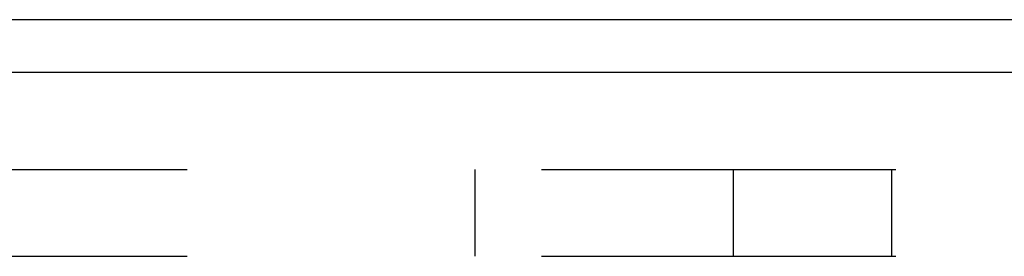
# Model space of a CAD drawing. Header units: inches. Extents: x 0 to 77.3, y 0 to 50.
# Tile 7 of 60: x 7.947 to 9.128, y 30.536 to 30.819. Entities that reach past the tile are written whole.
import ezdxf

# ---------------------------------------------------------------- set-up
doc = ezdxf.new("R2010")
doc.units = ezdxf.units.IN
doc.header["$LTSCALE"] = 4.25
doc.header["$MEASUREMENT"] = 0
doc.linetypes.add('HIDDEN', pattern=[0.2, 0.1, -0.1])
doc.layers.get('0').update_dxf_attribs({"linetype": 'CONTINUOUS'})
doc.layers.add('DEFAULT_2', color=8, linetype='HIDDEN')

msp = doc.modelspace()

# ---------------------------------------------------------------- linework, layer by layer
at = {"color": 3, "linetype": 'Continuous'}
for p, q in [((10.992787, 30.81936), (5.542787, 30.81936)), ((10.992787, 30.75636), (5.540787, 30.75636))]:
    msp.add_line(p, q, dxfattribs=at)
at = {"layer": 'DEFAULT_2', "color": 8, "linetype": 'HIDDEN'}
for p, q in [((6.022787, 30.64036), (10.272787, 30.64036)), ((8.492687, 30.64036), (8.492687, 30.53636)), ((8.802687, 30.64036), (8.802687, 30.53636)), ((8.992687, 30.64036), (8.992687, 30.53636)), ((6.022787, 30.53636), (10.272787, 30.53636))]:
    msp.add_line(p, q, dxfattribs=at)

doc.saveas('drawing.dxf')
